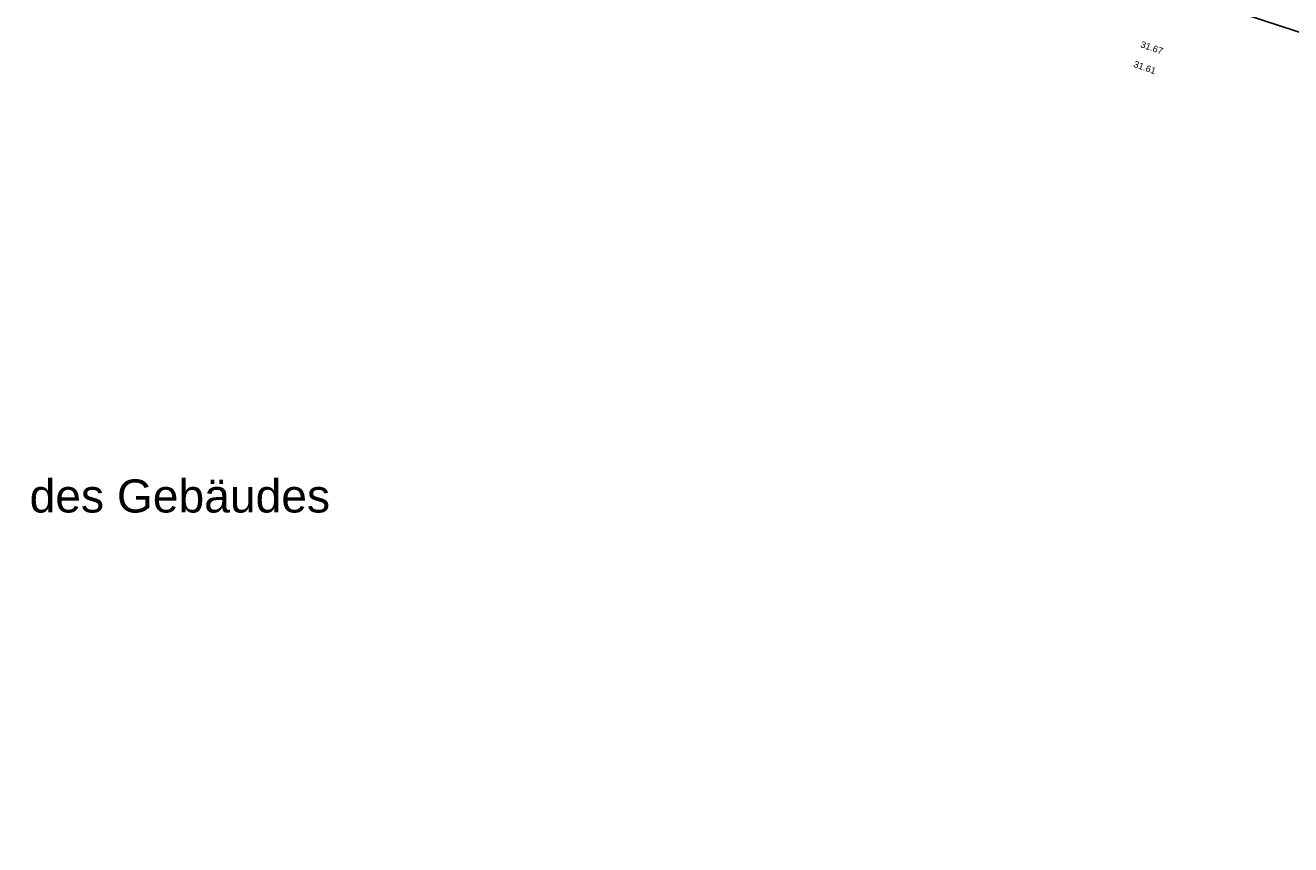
# Model space of a CAD drawing. Header units: metres. Extents: x -5203299 to 2078834, y 245743 to 5816291.
# Tile 23 of 256: x 366347 to 366417, y 5814009 to 5814053. Entities that reach past the tile are written whole.
import ezdxf

# ---------------------------------------------------------------- set-up
doc = ezdxf.new("R2010")
doc.units = ezdxf.units.M
doc.header["$LTSCALE"] = 0.5
for name, color, linetype, lineweight, true_color in [('01_CS-570-Pflanzung_Strauch', 7, 'Continuous', 9, 0xa3b35b), ('30 -34 Innenwände- 4 Türen_Fenster', 7, 'Continuous', 15, 0x9955ff), ('99.04_Ausf Ketziner Str-S-Markierung-Hilfslinien', 6, 'Continuous', 25, 0xff00ff)]:
    doc.layers.add(name, color=color, linetype=linetype, lineweight=lineweight, true_color=true_color)
for name, color, linetype, lineweight in [('30 -39 Baustelle- Fläche', 7, 'Continuous', 15), ('99.02_Vermesserplan-Höhe SWP', 7, 'Continuous', 18), ('Keine', 7, 'Continuous', 9)]:
    doc.layers.add(name, color=color, linetype=linetype, lineweight=lineweight)
doc.styles.add('Arial', font='arial.ttf')
doc.styles.add('Arial (bold)', font='arialbd.ttf')

# ---------------------------------------------------------------- blocks, each defined once
blk = doc.blocks.new('_25-01-10_187 KRA_CS_LP4_Außenanlagenplan (3D)')
at = {"layer": '01_CS-570-Pflanzung_Strauch', "lineweight": 9}
blk.add_open_spline([(366342.188, 5814094.749), (366342.188, 5814094.749), (366342.188, 5814094.748), (366341.18, 5814094.748), (366340.172, 5814094.748), (366337.334, 5814094.748), (366334.497, 5814094.748), (366334.497, 5814094.688), (366334.497, 5814094.628), (366327.722, 5814094.628), (366320.947, 5814094.628), (366332.127, 5814091.798), (366343.306, 5814088.967), (366363.214, 5814083.027), (366383.121, 5814077.087), (366392.075, 5814074.065), (366401.028, 5814071.043), (366401.077, 5814071.066), (366401.197, 5814071.058), (366401.242, 5814071.029), (366401.262, 5814071.103), (366401.436, 5814071.202), (366401.584, 5814071.161), (366401.683, 5814070.988), (366401.663, 5814070.914), (366401.73, 5814070.917), (366401.864, 5814070.82), (366401.883, 5814070.755), (366423.131, 5814063.583), (366444.38, 5814056.411), (366469.328, 5814048.306), (366494.275, 5814040.201), (366511.772, 5814034.486), (366529.269, 5814028.771), (366536.016, 5814026.579), (366542.762, 5814024.387), (366543.909, 5814024.027), (366547.451, 5814023.175), (366552.334, 5814022.693), (366557.237, 5814022.89), (366560.823, 5814023.534), (366561.989, 5814023.827), (366562.097, 5814024.538), (366562.672, 5814026.682), (366564.115, 5814029.365), (366566.145, 5814031.636), (366567.964, 5814032.908), (366568.596, 5814033.252), (366577.053, 5814039.361), (366588.011, 5814047.275), (366588.33, 5814047.652), (366588.437, 5814047.868), (366589.335, 5814049.708), (366590.234, 5814051.548), (366590.547, 5814052.203), (366590.86, 5814052.857), (366591.207, 5814053.602), (366591.554, 5814054.347), (366591.537, 5814054.346), (366591.519, 5814054.346), (366590.777, 5814054.346), (366590.035, 5814054.345), (366584.536, 5814049.284), (366574.442, 5814043.048), (366566.924, 5814041.125), (366561.371, 5814039.705), (366560.141, 5814038.987), (366556.047, 5814034.719), (366552.036, 5814030.538), (366550.863, 5814029.683), (366548.799, 5814029.209), (366546.724, 5814029.633), (366545.53, 5814030.459), (366542.363, 5814033.604), (366539.255, 5814036.689), (366538.584, 5814037.222), (366537.52, 5814037.723), (366536.368, 5814037.96), (366535.511, 5814037.936), (366530.553, 5814037.243), (366523.545, 5814036.262), (366515.289, 5814038.847), (366511.012, 5814042.373), (366509.564, 5814043.126), (366507.933, 5814043.204), (366505.218, 5814042.761), (366501.602, 5814043.299), (366500.192, 5814044.198), (366499.533, 5814044.601), (366498.58, 5814045.185), (366498.048, 5814045.431), (366490.414, 5814047.927), (366482.735, 5814050.439), (366481.965, 5814050.564), (366481.579, 5814050.566), (366478.113, 5814050.308), (366474.647, 5814050.049), (366457.571, 5814055.638), (366440.494, 5814061.226), (366439.185, 5814061.577), (366437.877, 5814061.927), (366430.977, 5814063.339), (366424.077, 5814064.752), (366404.184, 5814071.478), (366384.29, 5814078.204), (366367.443, 5814083.229), (366345.637, 5814089.734), (366345.039, 5814090.19), (366343.4, 5814092.811), (366342.188, 5814094.749)], degree=2, knots=[0, 0, 0, 0, 0, 0.000141, 0.000141, 0.000539, 0.000539, 0.000547, 0.000547, 0.001496, 0.001496, 0.003112, 0.003112, 0.006022, 0.006022, 0.007345, 0.007345, 0.007353, 0.00736, 0.00736, 0.007371, 0.007382, 0.007393, 0.007403, 0.007403, 0.007413, 0.007423, 0.007423, 0.010564, 0.010564, 0.014238, 0.014238, 0.016817, 0.016817, 0.01781, 0.01781, 0.017979, 0.018147, 0.018315, 0.018484, 0.018652, 0.018652, 0.018753, 0.018854, 0.018954, 0.019055, 0.019156, 0.019156, 0.020617, 0.021049, 0.021481, 0.021481, 0.025164, 0.025164, 0.02647, 0.02647, 0.027947, 0.027947, 0.027978, 0.027978, 0.029314, 0.029314, 0.042755, 0.056196, 0.073617, 0.078989, 0.08436, 0.098069, 0.103053, 0.108037, 0.113021, 0.118005, 0.122989, 0.135978, 0.140624, 0.145269, 0.149915, 0.154561, 0.159207, 0.176458, 0.19016, 0.203863, 0.217565, 0.231267, 0.244969, 0.258672, 0.272374, 0.272374, 0.278705, 0.281536, 0.284367, 0.292494, 0.29539, 0.298285, 0.298285, 0.324378, 0.324378, 0.459262, 0.459262, 0.469433, 0.469433, 0.522304, 0.522304, 0.679949, 0.679949, 0.81193, 0.850775, 0.889621, 1, 1, 1], dxfattribs=at)
blk = doc.blocks.new('_23-07-06_Massenplan_TB_Weiterführende Schule (3D)')
at = {"layer": '99.04_Ausf Ketziner Str-S-Markierung-Hilfslinien', "flags": 128}
blk.add_lwpolyline([(-96.148, -178.696), (-93.409, -170.122), (-198.515, -135.698), (-219.074, -128.965), (-233.941, -124.463), (-244.577, -121.656), (-260.83, -117.405), (-274.186, -113.912), (-276.075, -122.131), (-269.922, -123.74), (-259.607, -126.587), (-252.522, -128.724), (-244.533, -130.97), (-234.774, -133.573), (-224.622, -136.625), (-214.166, -140.043), (-205.993, -142.72), (-198.771, -145.085), (-175.916, -152.57), (-161.281, -157.364), (-126.689, -168.693), (-109.773, -174.233)], close=True, dxfattribs=at)
at = {"layer": '99.02_Vermesserplan-Höhe SWP', "color": 7, "char_height": 0.36, "attachment_point": 2, "line_spacing_factor": 0.251004, "style": 'Arial'}
for s, insert, rotation in [('31.67', (-183.764, -153.314), 340.85381), ('31.61', (-184.149, -154.397), 340.56737)]:
    blk.add_mtext(s, dxfattribs=dict(at, insert=insert, rotation=rotation))
blk = doc.blocks.new('_BE Phase 4 (3D)')
at = {"layer": '30 -39 Baustelle- Fläche', "color": 7, "insert": (-428, 228.937), "char_height": 1.8124, "attachment_point": 1, "line_spacing_factor": 0.970891, "style": 'Arial (bold)'}
blk.add_mtext('Phase 3 BE{\\fArial|b0|i0|c0|p0;\\P\\PBE:\\P- Abbruch Rest Bestandsbaustraße Süd-West\\P- Neubau Baustraße zwischen zukünftigen Sportfeldern\\P\\PTeil-GU:\\P- Herstellung Planum und Abschluss Gründungsarbeiten\\P- Einbau Schottertragschicht für BE über Einstauhorizont südlich des Gebäudes \\P\\PAußenanlagen:\\P- Umversetzen Bauzaun, Reptilienzaun\\P\\PAG:\\P- Beprobung/Abfuhr Haufwerke}', dxfattribs=at)

msp = doc.modelspace()

# ---------------------------------------------------------------- block references
at = {"layer": '30 -34 Innenwände- 4 Türen_Fenster', "color": 1}
msp.add_blockref('_25-01-10_187 KRA_CS_LP4_Außenanlagenplan (3D)', (0, 0), dxfattribs=at)

# ---------------------------------------------------------------- next in the draw order: block references
at = {"layer": 'Keine', "color": 1}
for name, p in [('_23-07-06_Massenplan_TB_Weiterführende Schule (3D)', (366592.803, 5814205.708)), ('_BE Phase 4 (3D)', (366702.721, 5813823.077))]:
    msp.add_blockref(name, p, dxfattribs=at)

doc.saveas('drawing.dxf')
